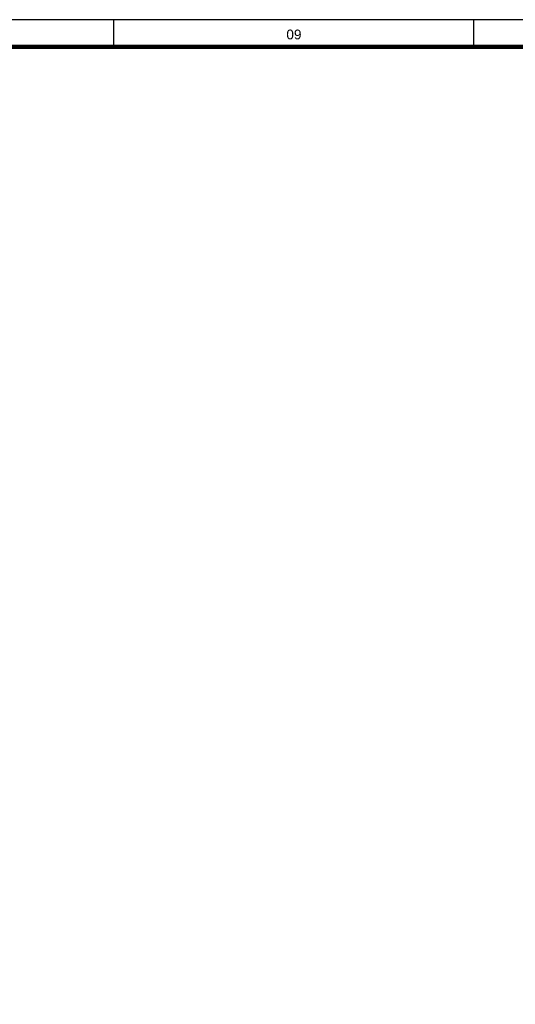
# Model space of a CAD drawing. Extents: x 5066 to 9756, y -2696 to -1109.
# Tile 31 of 248: x 9401 to 9414, y -2636 to -2611. Entities that reach past the tile are written whole.
import ezdxf
from ezdxf.enums import TextEntityAlignment as Align

# ---------------------------------------------------------------- set-up
doc = ezdxf.new("R2010")
doc.units = 0
doc.header["$MEASUREMENT"] = 0
doc.layers.add('Prancha', color=1, linetype='CONTINUOUS')
doc.styles.add('SWIS', font='swisse.ttf')

# ---------------------------------------------------------------- blocks, each defined once
blk = doc.blocks.new('Folha A0')
at = {"layer": 'Prancha', "color": 1}
blk.add_line((-83.25, 83.4), (-83.25, 84.1), dxfattribs=at)
at = {"layer": 'Prancha', "color": 2}
blk.add_line((-74, 83.4), (-74, 84.1), dxfattribs=at)
at = {"layer": 'Prancha', "color": 4, "lineweight": 100}
blk.add_line((-0.7, 83.4), (-117.3, 83.4), dxfattribs=at)
at = {"layer": 'Prancha', "color": 1}
blk.add_lwpolyline([(-119.8, 0), (0, 0), (0, 84.1), (-119.8, 84.1)], close=True, dxfattribs=at)
at = {"layer": 'Prancha', "color": 1, "style": 'SWIS'}
blk.add_text('09', height=0.25, dxfattribs=at).set_placement((-78.625, 83.521), align=Align.BOTTOM_CENTER)

msp = doc.modelspace()

# ---------------------------------------------------------------- block references
at = {"layer": 'Prancha'}
msp.add_blockref('Folha A0', (9487.006, -2695.2), dxfattribs=at)

doc.saveas('drawing.dxf')
